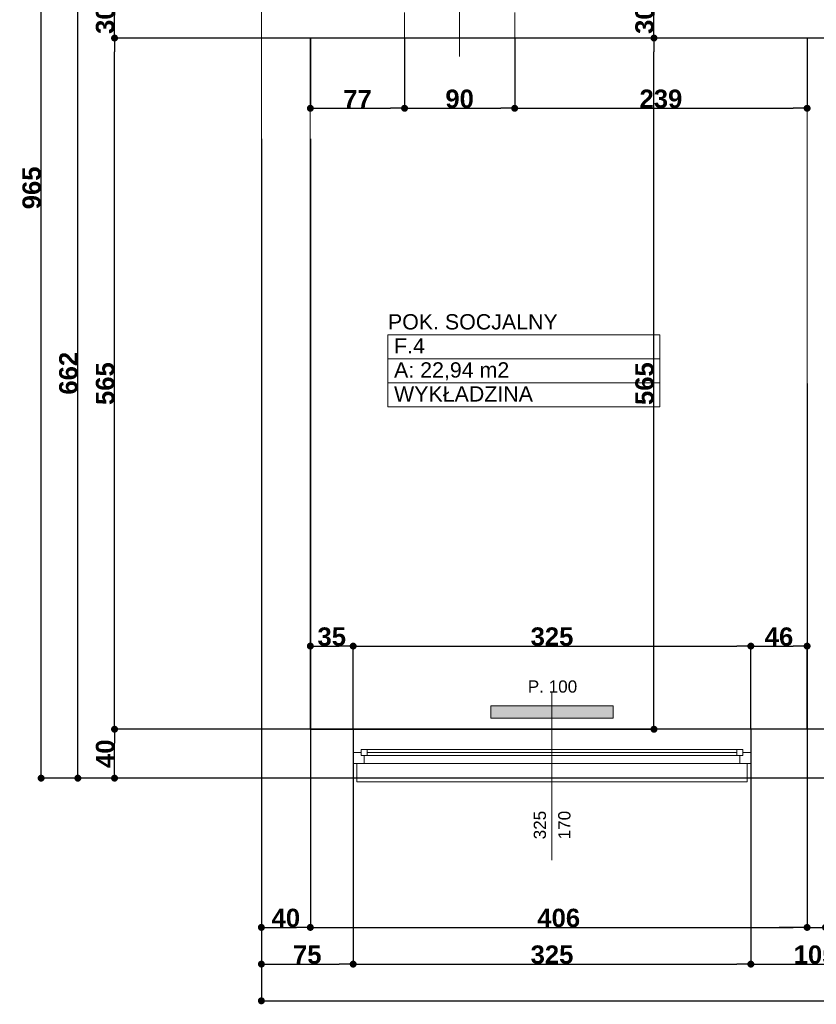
# Model space of a CAD drawing. Header units: millimetres. Extents: x 183299 to 1018155, y -286688 to 171278.
# Tile 68 of 100: x 422283 to 428793, y -105475 to -97426. Entities that reach past the tile are written whole.
import ezdxf
from ezdxf.enums import TextEntityAlignment as Align

# ---------------------------------------------------------------- set-up
doc = ezdxf.new("R2010")
doc.units = ezdxf.units.MM
doc.header["$MEASUREMENT"] = 0
doc.linetypes.add('Wipeout_Contour', pattern=[1000, 0, -1000])
for name, color, linetype in [('Elementy Modelu - Strefy', 7, 'Continuous'), ('inwentaryzacja_sciany', 7, 'Continuous'), ('Okna ArchiCADa', 7, 'Continuous'), ('Wymiarowanie - Ogólne', 7, 'Continuous'), ('Znaczniki Drzwi', 7, 'Continuous'), ('Znaczniki Okien', 7, 'Continuous')]:
    doc.layers.add(name, color=color, linetype=linetype)
for name, color, linetype, lineweight in [('Elementy Modelu - Strefy_Nr_Pióra__6', 250, 'Continuous', 18), ('grzejniki_Nr_Pióra__20', 1, 'Continuous', 0), ('inwentaryzacja_sciany_Nr_Pióra__1', 7, 'Continuous', 13), ('inwentaryzacja_wentylacja_Nr_Pióra__20', 1, 'Continuous', 0), ('Okna ArchiCADa_Nr_Pióra__1', 7, 'Continuous', 13), ('Znaczniki Drzwi_Nr_Pióra__1', 7, 'Continuous', 13), ('Znaczniki Drzwi_Nr_Pióra__7', 7, 'Continuous', 35), ('Znaczniki Okien_Nr_Pióra__1', 7, 'Continuous', 13), ('Znaczniki Okien_Nr_Pióra__7', 7, 'Continuous', 35)]:
    doc.layers.add(name, color=color, linetype=linetype, lineweight=lineweight)
doc.layers.add('Okna ArchiCADa_Nr_Pióra__23', color=7, linetype='Continuous', lineweight=20, true_color=0xff6600)
doc.layers.add('Okna ArchiCADa_Nr_Pióra__3', color=7, linetype='Continuous', lineweight=18, true_color=0xff6600)
doc.styles.add('GENERATED_STYLE_1', font='arial.ttf')
doc.styles.add('GENERATED_STYLE_2', font='arialbd.ttf')
doc.styles.get("Standard").update_dxf_attribs({"font": 'txt', "bigfont": 'BIGFONT.SHX'})
doc.dimstyles.new('GENERATED_STYLE__1', dxfattribs={"dimtxt": 150, "dimasz": 114, "dimexe": 0.18, "dimexo": 0, "dimgap": 0.09, "dimtad": 1, "dimtih": 1, "dimtoh": 1, "dimdec": 0, "dimlfac": 0.1, "dimzin": 0, "dimdsep": 46, "dimtxsty": 'GENERATED_STYLE_2', "dimblk": 'ARROWHEAD_11', "dimblk1": 'ARROWHEAD_11', "dimblk2": 'ARROWHEAD_11', "dimcen": 0.09, "dimclrd": 256, "dimclre": 256, "dimclrt": 256, "dimazin": 0, "dimtfac": 1, "dimtdec": 4, "dimtmove": 0, "dimatfit": 3, "dimfxl": 1, "dimtolj": 1, "dimtzin": 0, "dimarcsym": 0})
doc.dimstyles.new('GENERATED_STYLE__2', dxfattribs={"dimtxt": 150, "dimasz": 114, "dimexe": 0.18, "dimexo": 0, "dimgap": 0.09, "dimtad": 1, "dimdec": 0, "dimlfac": 0.1, "dimzin": 0, "dimdsep": 46, "dimtxsty": 'GENERATED_STYLE_2', "dimblk": 'ARROWHEAD_11', "dimblk1": 'ARROWHEAD_11', "dimblk2": 'ARROWHEAD_11', "dimcen": 0.09, "dimclrd": 256, "dimclre": 256, "dimclrt": 256, "dimazin": 0, "dimtfac": 1, "dimtdec": 4, "dimtmove": 0, "dimatfit": 3, "dimfxl": 1, "dimtolj": 1, "dimtzin": 0, "dimarcsym": 0})

# ---------------------------------------------------------------- blocks, each defined once
blk = doc.blocks.new('POK. SOCJALNY                  _F.4_139_2', base_point=(251060.7, -100297.8))
at = {"layer": 'Elementy Modelu - Strefy_Nr_Pióra__6', "linetype": 'Continuous'}
for p, q in [((249949.2, -100101.3), (252172.1, -100101.3)), ((249949.2, -100297.8), (249949.2, -100101.3)), ((252172.1, -100101.3), (252172.1, -100297.8)), ((252172.1, -100297.8), (249949.2, -100297.8)), ((249949.2, -100297.8), (252172.1, -100297.8)), ((249949.2, -100494.2), (249949.2, -100297.8)), ((252172.1, -100297.8), (252172.1, -100494.2)), ((252172.1, -100494.2), (249949.2, -100494.2)), ((249949.2, -100494.2), (252172.1, -100494.2)), ((249949.2, -100690.6), (249949.2, -100494.2)), ((252172.1, -100494.2), (252172.1, -100690.6)), ((252172.1, -100690.6), (249949.2, -100690.6))]:
    blk.add_line(p, q, dxfattribs=at)
at = {"linetype": 'Continuous', "flags": 1}
for tag in ['ROOM_AREA', 'ROOM_PERIM', 'ROOM_WALLS_SURF', 'ROOM_DOORS_SURF', 'ROOM_WINDS_SURF', 'ROOM_BASELEV', 'ROOM_HEIGHT', 'ROOM_NET_AREA', 'ROOM_REDUCED_AREA', 'ROOM_CALC_AREA', 'ROOM_VOLUME']:
    blk.add_attdef(tag, text='', height=2000, dxfattribs=at).set_placement((251060.7, -101330.9), align=Align.BOTTOM_LEFT)
at = {"layer": 'Elementy Modelu - Strefy_Nr_Pióra__6', "linetype": 'Continuous', "insert": (249999.2, -100326.3), "char_height": 125, "attachment_point": 1, "style": 'GENERATED_STYLE_1'}
blk.add_mtext('{A: 22,94 m2}', dxfattribs=at)
at = {"layer": 'Elementy Modelu - Strefy_Nr_Pióra__6', "style": 'GENERATED_STYLE_1'}
for tag, p in [('ROOM_NAME', (249949.2, -100095.4)), ('ROOM_NUMBER', (249999.2, -100291.9)), ('basec', (249999.2, -100684.7))]:
    blk.add_attdef(tag, text='', height=125, dxfattribs=at).set_placement(p, align=Align.BOTTOM_LEFT)
blk = doc.blocks.new('O1 rozwierane 12_100')
at = {"layer": 'Okna ArchiCADa_Nr_Pióra__1', "linetype": 'Continuous'}
for p, q in [((-1625, 0), (-1625, -90)), ((-1595, 0), (-1625, 0)), ((1595, 0), (1625, 0)), ((1625, 0), (1625, -90))]:
    blk.add_line(p, q, dxfattribs=at)
at = {"layer": 'Okna ArchiCADa_Nr_Pióra__23', "linetype": 'Continuous'}
for p, q in [((-1625, 0), (-1625, -90)), ((1625, -90), (1625, 0))]:
    blk.add_line(p, q, dxfattribs=at)
at = {"layer": 'Okna ArchiCADa_Nr_Pióra__3', "linetype": 'Continuous'}
for p, q in [((-1595, 120), (-1595, 150)), ((-1595, 150), (1595, 150)), ((-1595, 120), (1595, 120)), ((1595, 150), (1595, 120)), ((-1625, -280), (1625, -280)), ((-1625, -280), (1625, -280))]:
    blk.add_line(p, q, dxfattribs=at)
at = {"linetype": 'Wipeout_Contour', "ltscale": 12192.360797}
blk.add_wipeout([(1510, -115), (1510, -65), (1535, -65), (1535, 0), (-1535, 0), (-1535, -65), (-1510, -65), (-1510, -115)], dxfattribs=at).dxf.layer = 'Okna ArchiCADa'
at = {"layer": 'Okna ArchiCADa_Nr_Pióra__23', "linetype": 'Continuous'}
for p, q in [((-1535, 0), (-1625, 0)), ((-1535, -65), (-1535, 0)), ((1625, 0), (1535, 0)), ((1535, 0), (1535, -65)), ((-1560, -90), (-1560, -65)), ((-1560, -65), (-1535, -65)), ((-1510, -65), (-1560, -65)), ((-1560, -65), (-1560, -115)), ((-1510, -115), (-1510, -65)), ((1560, -65), (1510, -65)), ((1510, -65), (1510, -115)), ((1535, -65), (1560, -65)), ((1560, -65), (1560, -90)), ((1560, -115), (1560, -65)), ((-1625, -90), (-1560, -90)), ((-1560, -115), (-1510, -115)), ((1510, -115), (1560, -115)), ((1560, -90), (1625, -90))]:
    blk.add_line(p, q, dxfattribs=at)
at = {"layer": 'Okna ArchiCADa_Nr_Pióra__3', "linetype": 'Continuous'}
for p, q in [((1535, 0), (-1535, 0)), ((-1510, -65), (1510, -65)), ((-1510, -90), (1510, -90)), ((-1510, -115), (1510, -115)), ((-1510, -115), (1510, -115))]:
    blk.add_line(p, q, dxfattribs=at)
blk = doc.blocks.new('Znacznik O 12_116')
at = {"layer": 'Znaczniki Okien_Nr_Pióra__1', "linetype": 'Continuous'}
blk.add_line((0, 671.4), (0, -700), dxfattribs=at)
at = {"layer": 'Znaczniki Okien_Nr_Pióra__7', "linetype": 'Continuous', "char_height": 100, "attachment_point": 7, "style": 'GENERATED_STYLE_1'}
for s, insert, rotation in [('{170}', (-152.1, 500), 270), ('{325}', (47.9, 500), 270), ('{P. 100}', (197.9, -697.9), 180)]:
    blk.add_mtext(s, dxfattribs=dict(at, insert=insert, rotation=rotation))
blk = doc.blocks.new('Ściana_704_2', base_point=(265565.1, -103325.8))
at = {"layer": 'inwentaryzacja_sciany_Nr_Pióra__1', "linetype": 'Continuous'}
for p, q in [((249665.1, -103325.8), (249315.1, -103325.8)), ((249665.1, -103515.8), (249665.1, -103325.8)), ((252915.1, -103515.8), (252915.1, -103325.8)), ((253375.1, -103325.8), (252915.1, -103325.8)), ((249665.1, -103605.8), (249665.1, -103515.8)), ((252915.1, -103605.8), (252915.1, -103515.8)), ((249695.1, -103605.8), (249665.1, -103605.8)), ((249695.1, -103725.8), (249695.1, -103605.8)), ((252885.1, -103725.8), (252885.1, -103605.8)), ((252885.1, -103605.8), (252915.1, -103605.8)), ((248915.1, -103725.8), (249695.1, -103725.8)), ((252885.1, -103725.8), (253995.1, -103725.8))]:
    blk.add_line(p, q, dxfattribs=at)
at = {"layer": 'Okna ArchiCADa', "linetype": 'Continuous', "xscale": -1, "rotation": 180}
blk.add_blockref('O1 rozwierane 12_100', (251290.1, -103605.8), dxfattribs=at)
at = {"layer": 'Znaczniki Okien', "rotation": 180}
blk.add_blockref('Znacznik O 12_116', (251290.1, -103725.8), dxfattribs=at)
blk = doc.blocks.new('Ściana_707_2', base_point=(248915.1, -103325.8))
at = {"layer": 'inwentaryzacja_sciany_Nr_Pióra__1', "linetype": 'Continuous'}
for p, q in [((248915.1, -97075.8), (248915.1, -103725.8)), ((249315.1, -103325.8), (249315.1, -97675.8))]:
    blk.add_line(p, q, dxfattribs=at)
blk = doc.blocks.new('Znacznik O 12_257')
at = {"layer": 'Znaczniki Drzwi_Nr_Pióra__1', "linetype": 'Continuous'}
blk.add_line((0, 421.4), (0, -450), dxfattribs=at)
at = {"layer": 'Znaczniki Drzwi_Nr_Pióra__7', "linetype": 'Continuous', "char_height": 100, "attachment_point": 7, "rotation": 90, "style": 'GENERATED_STYLE_1'}
for s, insert in [('{90}', (-47.9, 48.2)), ('{210}', (152.1, -27.7))]:
    blk.add_mtext(s, dxfattribs=dict(at, insert=insert))
blk = doc.blocks.new('Ściana_709_2', base_point=(248915.1, -97675.8))
at = {"layer": 'inwentaryzacja_sciany_Nr_Pióra__1', "linetype": 'Continuous'}
for p, q in [((250085.1, -97465.8), (250085.1, -97675.8)), ((250985.1, -97465.8), (250985.1, -97675.8)), ((249315.1, -97675.8), (250085.1, -97675.8)), ((250985.1, -97675.8), (253375.1, -97675.8))]:
    blk.add_line(p, q, dxfattribs=at)
at = {"layer": 'Znaczniki Drzwi'}
blk.add_blockref('Znacznik O 12_257', (250535.1, -97375.8), dxfattribs=at)
blk = doc.blocks.new('Ściana_712_2', base_point=(253525.1, -103325.8))
at = {"layer": 'inwentaryzacja_sciany_Nr_Pióra__1', "linetype": 'Continuous'}
for p, q in [((253375.1, -97675.8), (253375.1, -103325.8)), ((253525.1, -103325.8), (253525.1, -97675.8))]:
    blk.add_line(p, q, dxfattribs=at)
blk = doc.blocks.new('ARROWHEAD_11')
at = {"linetype": 'Continuous'}
blk.add_line((0, 0), (-1, 0), dxfattribs=at)
at = {"linetype": 'Continuous', "const_width": 0.25, "flags": 128}
blk.add_lwpolyline([(-0.125, 0, 1), (0.125, 0, 1)], format="xyb", close=True, dxfattribs=at)
blk = doc.blocks.new('*D5237')
at = {"layer": 'Defpoints', "color": 0}
for p in [(424258, -98401.3), (424658, -98401.3), (424658, -104846.3)]:
    blk.add_point(p, dxfattribs=at)
at = {"layer": 'Wymiarowanie - Ogólne', "linetype": 'Continuous', "lineweight": -2}
for p, q in [((424258, -98401.3), (424258, -104846.5)), ((424658, -98401.3), (424658, -104846.5)), ((424372, -104846.3), (424544, -104846.3))]:
    blk.add_line(p, q, dxfattribs=at)
at = {"layer": 'Wymiarowanie - Ogólne', "lineweight": -2, "xscale": 114, "yscale": 114, "zscale": 114, "rotation": 180}
blk.add_blockref('ARROWHEAD_11', (424258, -104846.3), dxfattribs=at)
at = {"layer": 'Wymiarowanie - Ogólne', "lineweight": -2, "xscale": 114, "yscale": 114, "zscale": 114}
blk.add_blockref('ARROWHEAD_11', (424658, -104846.3), dxfattribs=at)
at = {"layer": 'Wymiarowanie - Ogólne', "insert": (424458, -104769.7), "char_height": 150, "attachment_point": 5, "style": 'GENERATED_STYLE_2'}
blk.add_mtext('\\A1;40', dxfattribs=at)
blk = doc.blocks.new('*D5238')
at = {"layer": 'Defpoints', "color": 0}
for p in [(424658, -98401.3), (428718, -100401.3), (428718, -104846.3)]:
    blk.add_point(p, dxfattribs=at)
at = {"layer": 'Wymiarowanie - Ogólne', "linetype": 'Continuous', "lineweight": -2}
for p, q in [((424658, -98401.3), (424658, -104846.5)), ((428718, -100401.3), (428718, -104846.5)), ((424772, -104846.3), (428604, -104846.3))]:
    blk.add_line(p, q, dxfattribs=at)
at = {"layer": 'Wymiarowanie - Ogólne', "lineweight": -2, "xscale": 114, "yscale": 114, "zscale": 114, "rotation": 180}
blk.add_blockref('ARROWHEAD_11', (424658, -104846.3), dxfattribs=at)
at = {"layer": 'Wymiarowanie - Ogólne', "lineweight": -2, "xscale": 114, "yscale": 114, "zscale": 114}
blk.add_blockref('ARROWHEAD_11', (428718, -104846.3), dxfattribs=at)
at = {"layer": 'Wymiarowanie - Ogólne', "insert": (426688, -104769.7), "char_height": 150, "attachment_point": 5, "style": 'GENERATED_STYLE_2'}
blk.add_mtext('\\A1;406', dxfattribs=at)
blk = doc.blocks.new('*D5239')
at = {"layer": 'Defpoints', "color": 0}
for p in [(428718, -100401.3), (428868, -100401.3), (428868, -104846.3)]:
    blk.add_point(p, dxfattribs=at)
at = {"layer": 'Wymiarowanie - Ogólne', "linetype": 'Continuous', "lineweight": -2}
for p, q in [((428718, -100401.3), (428718, -104846.5)), ((428868, -100401.3), (428868, -104846.5)), ((428604, -104846.3), (428490, -104846.3)), ((428718, -104846.3), (428868, -104846.3)), ((428982, -104846.3), (429306.1, -104846.3))]:
    blk.add_line(p, q, dxfattribs=at)
at = {"layer": 'Wymiarowanie - Ogólne', "lineweight": -2, "xscale": 114, "yscale": 114, "zscale": 114}
blk.add_blockref('ARROWHEAD_11', (428718, -104846.3), dxfattribs=at)
at = {"layer": 'Wymiarowanie - Ogólne', "lineweight": -2, "xscale": 114, "yscale": 114, "zscale": 114, "rotation": 180}
blk.add_blockref('ARROWHEAD_11', (428868, -104846.3), dxfattribs=at)
at = {"layer": 'Wymiarowanie - Ogólne', "insert": (429201, -104769.7), "char_height": 150, "attachment_point": 5, "style": 'GENERATED_STYLE_2'}
blk.add_mtext('\\A1;15', dxfattribs=at)
blk = doc.blocks.new('*D5246')
at = {"layer": 'Defpoints', "color": 0}
for p in [(425008, -103226.3), (424258, -103626.3), (425008, -105146.3)]:
    blk.add_point(p, dxfattribs=at)
at = {"layer": 'Wymiarowanie - Ogólne', "linetype": 'Continuous', "lineweight": -2}
for p, q in [((425008, -103226.3), (425008, -105146.5)), ((424258, -103626.3), (424258, -105146.5)), ((424372, -105146.3), (424894, -105146.3))]:
    blk.add_line(p, q, dxfattribs=at)
at = {"layer": 'Wymiarowanie - Ogólne', "lineweight": -2, "xscale": 114, "yscale": 114, "zscale": 114, "rotation": 180}
blk.add_blockref('ARROWHEAD_11', (424258, -105146.3), dxfattribs=at)
at = {"layer": 'Wymiarowanie - Ogólne', "lineweight": -2, "xscale": 114, "yscale": 114, "zscale": 114}
blk.add_blockref('ARROWHEAD_11', (425008, -105146.3), dxfattribs=at)
at = {"layer": 'Wymiarowanie - Ogólne', "insert": (424633, -105070), "char_height": 150, "attachment_point": 5, "style": 'GENERATED_STYLE_2'}
blk.add_mtext('\\A1;75', dxfattribs=at)
blk = doc.blocks.new('*D5247')
at = {"layer": 'Defpoints', "color": 0}
for p in [(425008, -103226.3), (428258, -103226.3), (428258, -105146.3)]:
    blk.add_point(p, dxfattribs=at)
at = {"layer": 'Wymiarowanie - Ogólne', "linetype": 'Continuous', "lineweight": -2}
for p, q in [((425008, -103226.3), (425008, -105146.5)), ((428258, -103226.3), (428258, -105146.5)), ((425122, -105146.3), (428144, -105146.3))]:
    blk.add_line(p, q, dxfattribs=at)
at = {"layer": 'Wymiarowanie - Ogólne', "lineweight": -2, "xscale": 114, "yscale": 114, "zscale": 114, "rotation": 180}
blk.add_blockref('ARROWHEAD_11', (425008, -105146.3), dxfattribs=at)
at = {"layer": 'Wymiarowanie - Ogólne', "lineweight": -2, "xscale": 114, "yscale": 114, "zscale": 114}
blk.add_blockref('ARROWHEAD_11', (428258, -105146.3), dxfattribs=at)
at = {"layer": 'Wymiarowanie - Ogólne', "insert": (426633, -105069.7), "char_height": 150, "attachment_point": 5, "style": 'GENERATED_STYLE_2'}
blk.add_mtext('\\A1;325', dxfattribs=at)
blk = doc.blocks.new('*D5248')
at = {"layer": 'Defpoints', "color": 0}
for p in [(428258, -103226.3), (429308, -103226.3), (429308, -105146.3)]:
    blk.add_point(p, dxfattribs=at)
at = {"layer": 'Wymiarowanie - Ogólne', "linetype": 'Continuous', "lineweight": -2}
for p, q in [((428258, -103226.3), (428258, -105146.5)), ((429308, -103226.3), (429308, -105146.5)), ((428372, -105146.3), (429194, -105146.3))]:
    blk.add_line(p, q, dxfattribs=at)
at = {"layer": 'Wymiarowanie - Ogólne', "lineweight": -2, "xscale": 114, "yscale": 114, "zscale": 114, "rotation": 180}
blk.add_blockref('ARROWHEAD_11', (428258, -105146.3), dxfattribs=at)
at = {"layer": 'Wymiarowanie - Ogólne', "lineweight": -2, "xscale": 114, "yscale": 114, "zscale": 114}
blk.add_blockref('ARROWHEAD_11', (429308, -105146.3), dxfattribs=at)
at = {"layer": 'Wymiarowanie - Ogólne', "insert": (428783, -105069.7), "char_height": 150, "attachment_point": 5, "style": 'GENERATED_STYLE_2'}
blk.add_mtext('\\A1;105', dxfattribs=at)
blk = doc.blocks.new('*D5255')
at = {"layer": 'Defpoints', "color": 0}
for p in [(424258, -103626.3), (440508, -103626.3), (440508, -105446.3)]:
    blk.add_point(p, dxfattribs=at)
at = {"layer": 'Wymiarowanie - Ogólne', "linetype": 'Continuous', "lineweight": -2}
for p, q in [((424258, -103626.3), (424258, -105446.5)), ((440508, -103626.3), (440508, -105446.5)), ((424372, -105446.3), (440394, -105446.3))]:
    blk.add_line(p, q, dxfattribs=at)
at = {"layer": 'Wymiarowanie - Ogólne', "lineweight": -2, "xscale": 114, "yscale": 114, "zscale": 114, "rotation": 180}
blk.add_blockref('ARROWHEAD_11', (424258, -105446.3), dxfattribs=at)
at = {"layer": 'Wymiarowanie - Ogólne', "lineweight": -2, "xscale": 114, "yscale": 114, "zscale": 114}
blk.add_blockref('ARROWHEAD_11', (440508, -105446.3), dxfattribs=at)
at = {"layer": 'Wymiarowanie - Ogólne', "insert": (432383, -105369.7), "char_height": 150, "attachment_point": 5, "style": 'GENERATED_STYLE_2'}
blk.add_mtext('\\A1;1625', dxfattribs=at)
blk = doc.blocks.new('*D5302')
at = {"layer": 'Defpoints', "color": 0}
for p in [(423058, -103226.3), (432583, -103226.3), (432583, -103626.3)]:
    blk.add_point(p, dxfattribs=at)
at = {"layer": 'Wymiarowanie - Ogólne', "linetype": 'Continuous', "lineweight": -2}
for p, q in [((432583, -103226.3), (423057.8, -103226.3)), ((423058, -103512.3), (423058, -103340.3)), ((432583, -103626.3), (423057.8, -103626.3))]:
    blk.add_line(p, q, dxfattribs=at)
at = {"layer": 'Wymiarowanie - Ogólne', "lineweight": -2, "xscale": 114, "yscale": 114, "zscale": 114}
for p, rotation in [((423058, -103226.3), 90), ((423058, -103626.3), 270)]:
    blk.add_blockref('ARROWHEAD_11', p, dxfattribs=dict(at, rotation=rotation))
at = {"layer": 'Wymiarowanie - Ogólne', "insert": (422981.4, -103426.3), "char_height": 150, "attachment_point": 5, "rotation": 90, "style": 'GENERATED_STYLE_2'}
blk.add_mtext('\\A1;40', dxfattribs=at)
blk = doc.blocks.new('*D5303')
at = {"layer": 'Defpoints', "color": 0}
for p in [(423058, -97576.3), (430803, -97576.3), (432583, -103226.3)]:
    blk.add_point(p, dxfattribs=at)
at = {"layer": 'Wymiarowanie - Ogólne', "linetype": 'Continuous', "lineweight": -2}
for p, q in [((430803, -97576.3), (423057.8, -97576.3)), ((423058, -103112.3), (423058, -97690.3)), ((432583, -103226.3), (423057.8, -103226.3))]:
    blk.add_line(p, q, dxfattribs=at)
at = {"layer": 'Wymiarowanie - Ogólne', "lineweight": -2, "xscale": 114, "yscale": 114, "zscale": 114}
for p, rotation in [((423058, -97576.3), 90), ((423058, -103226.3), 270)]:
    blk.add_blockref('ARROWHEAD_11', p, dxfattribs=dict(at, rotation=rotation))
at = {"layer": 'Wymiarowanie - Ogólne', "insert": (422981.4, -100401.3), "char_height": 150, "attachment_point": 5, "rotation": 90, "style": 'GENERATED_STYLE_2'}
blk.add_mtext('\\A1;565', dxfattribs=at)
blk = doc.blocks.new('*D5304')
at = {"layer": 'Defpoints', "color": 0}
for p in [(423058, -97276.3), (430803, -97276.3), (430803, -97576.3)]:
    blk.add_point(p, dxfattribs=at)
at = {"layer": 'Wymiarowanie - Ogólne', "linetype": 'Continuous', "lineweight": -2}
for p, q in [((430803, -97276.3), (423057.8, -97276.3)), ((423058, -97462.3), (423058, -97390.3)), ((430803, -97576.3), (423057.8, -97576.3))]:
    blk.add_line(p, q, dxfattribs=at)
at = {"layer": 'Wymiarowanie - Ogólne', "lineweight": -2, "xscale": 114, "yscale": 114, "zscale": 114}
for p, rotation in [((423058, -97276.3), 90), ((423058, -97576.3), 270)]:
    blk.add_blockref('ARROWHEAD_11', p, dxfattribs=dict(at, rotation=rotation))
at = {"layer": 'Wymiarowanie - Ogólne', "insert": (422981.4, -97426.3), "char_height": 150, "attachment_point": 5, "rotation": 90, "style": 'GENERATED_STYLE_2'}
blk.add_mtext('\\A1;30', dxfattribs=at)
blk = doc.blocks.new('*D5306')
at = {"layer": 'Defpoints', "color": 0}
for p in [(422758, -97006.3), (424658, -97006.3), (424258, -103626.3)]:
    blk.add_point(p, dxfattribs=at)
at = {"layer": 'Wymiarowanie - Ogólne', "linetype": 'Continuous', "lineweight": -2}
for p, q in [((424658, -97006.3), (422757.8, -97006.3)), ((422758, -103512.3), (422758, -97120.3)), ((424258, -103626.3), (422757.8, -103626.3))]:
    blk.add_line(p, q, dxfattribs=at)
at = {"layer": 'Wymiarowanie - Ogólne', "lineweight": -2, "xscale": 114, "yscale": 114, "zscale": 114}
for p, rotation in [((422758, -97006.3), 90), ((422758, -103626.3), 270)]:
    blk.add_blockref('ARROWHEAD_11', p, dxfattribs=dict(at, rotation=rotation))
at = {"layer": 'Wymiarowanie - Ogólne', "insert": (422681.4, -100316.3), "char_height": 150, "attachment_point": 5, "rotation": 90, "style": 'GENERATED_STYLE_2'}
blk.add_mtext('\\A1;662', dxfattribs=at)
blk = doc.blocks.new('*D5309')
at = {"layer": 'Defpoints', "color": 0}
for p in [(422458, -93976.3), (424258, -93976.3), (424258, -103626.3)]:
    blk.add_point(p, dxfattribs=at)
at = {"layer": 'Wymiarowanie - Ogólne', "linetype": 'Continuous', "lineweight": -2}
for p, q in [((424258, -93976.3), (422457.8, -93976.3)), ((422458, -103512.3), (422458, -94090.3)), ((424258, -103626.3), (422457.8, -103626.3))]:
    blk.add_line(p, q, dxfattribs=at)
at = {"layer": 'Wymiarowanie - Ogólne', "lineweight": -2, "xscale": 114, "yscale": 114, "zscale": 114}
for p, rotation in [((422458, -93976.3), 90), ((422458, -103626.3), 270)]:
    blk.add_blockref('ARROWHEAD_11', p, dxfattribs=dict(at, rotation=rotation))
at = {"layer": 'Wymiarowanie - Ogólne', "insert": (422381.2, -98801.3), "char_height": 150, "attachment_point": 5, "rotation": 90, "style": 'GENERATED_STYLE_2'}
blk.add_mtext('\\A1;965', dxfattribs=at)
blk = doc.blocks.new('*D6530')
at = {"layer": 'Defpoints', "color": 0}
for p in [(427466.4, -97576.3), (430803, -97576.3), (424658, -103226.3)]:
    blk.add_point(p, dxfattribs=at)
at = {"layer": 'Wymiarowanie - Ogólne', "linetype": 'Continuous', "lineweight": -2}
for p, q in [((430803, -97576.3), (427466.2, -97576.3)), ((427466.4, -103112.3), (427466.4, -97690.3)), ((424658, -103226.3), (427466.6, -103226.3))]:
    blk.add_line(p, q, dxfattribs=at)
at = {"layer": 'Wymiarowanie - Ogólne', "lineweight": -2, "xscale": 114, "yscale": 114, "zscale": 114}
for p, rotation in [((427466.4, -97576.3), 90), ((427466.4, -103226.3), 270)]:
    blk.add_blockref('ARROWHEAD_11', p, dxfattribs=dict(at, rotation=rotation))
at = {"layer": 'Wymiarowanie - Ogólne', "insert": (427389.8, -100401.3), "char_height": 150, "attachment_point": 5, "rotation": 90, "style": 'GENERATED_STYLE_2'}
blk.add_mtext('\\A1;565', dxfattribs=at)
blk = doc.blocks.new('*D6531')
at = {"layer": 'Defpoints', "color": 0}
for p in [(427466.4, -97276.3), (430803, -97276.3), (430803, -97576.3)]:
    blk.add_point(p, dxfattribs=at)
at = {"layer": 'Wymiarowanie - Ogólne', "linetype": 'Continuous', "lineweight": -2}
for p, q in [((430803, -97276.3), (427466.2, -97276.3)), ((427466.4, -97462.3), (427466.4, -97390.3)), ((430803, -97576.3), (427466.2, -97576.3))]:
    blk.add_line(p, q, dxfattribs=at)
at = {"layer": 'Wymiarowanie - Ogólne', "lineweight": -2, "xscale": 114, "yscale": 114, "zscale": 114}
for p, rotation in [((427466.4, -97276.3), 90), ((427466.4, -97576.3), 270)]:
    blk.add_blockref('ARROWHEAD_11', p, dxfattribs=dict(at, rotation=rotation))
at = {"layer": 'Wymiarowanie - Ogólne', "insert": (427389.8, -97426.3), "char_height": 150, "attachment_point": 5, "rotation": 90, "style": 'GENERATED_STYLE_2'}
blk.add_mtext('\\A1;30', dxfattribs=at)
blk = doc.blocks.new('*D6575')
at = {"layer": 'Defpoints', "color": 0}
for p in [(424658, -97576.3), (425428, -97576.3), (425428, -98150.5)]:
    blk.add_point(p, dxfattribs=at)
at = {"layer": 'Wymiarowanie - Ogólne', "linetype": 'Continuous', "lineweight": -2}
for p, q in [((424658, -97576.3), (424658, -98150.7)), ((425428, -97576.3), (425428, -98150.7)), ((424772, -98150.5), (425314, -98150.5))]:
    blk.add_line(p, q, dxfattribs=at)
at = {"layer": 'Wymiarowanie - Ogólne', "lineweight": -2, "xscale": 114, "yscale": 114, "zscale": 114, "rotation": 180}
blk.add_blockref('ARROWHEAD_11', (424658, -98150.5), dxfattribs=at)
at = {"layer": 'Wymiarowanie - Ogólne', "lineweight": -2, "xscale": 114, "yscale": 114, "zscale": 114}
blk.add_blockref('ARROWHEAD_11', (425428, -98150.5), dxfattribs=at)
at = {"layer": 'Wymiarowanie - Ogólne', "insert": (425043, -98075.4), "char_height": 150, "attachment_point": 5, "style": 'GENERATED_STYLE_2'}
blk.add_mtext('\\A1;77', dxfattribs=at)
blk = doc.blocks.new('*D6576')
at = {"layer": 'Defpoints', "color": 0}
for p in [(425428, -97576.3), (426328, -97576.3), (426328, -98150.5)]:
    blk.add_point(p, dxfattribs=at)
at = {"layer": 'Wymiarowanie - Ogólne', "linetype": 'Continuous', "lineweight": -2}
for p, q in [((425428, -97576.3), (425428, -98150.7)), ((426328, -97576.3), (426328, -98150.7)), ((425542, -98150.5), (426214, -98150.5))]:
    blk.add_line(p, q, dxfattribs=at)
at = {"layer": 'Wymiarowanie - Ogólne', "lineweight": -2, "xscale": 114, "yscale": 114, "zscale": 114, "rotation": 180}
blk.add_blockref('ARROWHEAD_11', (425428, -98150.5), dxfattribs=at)
at = {"layer": 'Wymiarowanie - Ogólne', "lineweight": -2, "xscale": 114, "yscale": 114, "zscale": 114}
blk.add_blockref('ARROWHEAD_11', (426328, -98150.5), dxfattribs=at)
at = {"layer": 'Wymiarowanie - Ogólne', "insert": (425878, -98073.8), "char_height": 150, "attachment_point": 5, "style": 'GENERATED_STYLE_2'}
blk.add_mtext('\\A1;90', dxfattribs=at)
blk = doc.blocks.new('*D6577')
at = {"layer": 'Defpoints', "color": 0}
for p in [(426328, -97576.3), (428718, -97576.3), (428718, -98150.5)]:
    blk.add_point(p, dxfattribs=at)
at = {"layer": 'Wymiarowanie - Ogólne', "linetype": 'Continuous', "lineweight": -2}
for p, q in [((426328, -97576.3), (426328, -98150.7)), ((428718, -97576.3), (428718, -98150.7)), ((426442, -98150.5), (428604, -98150.5))]:
    blk.add_line(p, q, dxfattribs=at)
at = {"layer": 'Wymiarowanie - Ogólne', "lineweight": -2, "xscale": 114, "yscale": 114, "zscale": 114, "rotation": 180}
blk.add_blockref('ARROWHEAD_11', (426328, -98150.5), dxfattribs=at)
at = {"layer": 'Wymiarowanie - Ogólne', "lineweight": -2, "xscale": 114, "yscale": 114, "zscale": 114}
blk.add_blockref('ARROWHEAD_11', (428718, -98150.5), dxfattribs=at)
at = {"layer": 'Wymiarowanie - Ogólne', "insert": (427523, -98073.8), "char_height": 150, "attachment_point": 5, "style": 'GENERATED_STYLE_2'}
blk.add_mtext('\\A1;239', dxfattribs=at)
blk = doc.blocks.new('*D6595')
at = {"layer": 'Defpoints', "color": 0}
for p in [(425008, -102546.7), (424658, -103226.3), (425008, -103226.3)]:
    blk.add_point(p, dxfattribs=at)
at = {"layer": 'Wymiarowanie - Ogólne', "linetype": 'Continuous', "lineweight": -2}
for p, q in [((424658, -103226.3), (424658, -102546.6)), ((424772, -102546.7), (424894, -102546.7)), ((425008, -103226.3), (425008, -102546.6))]:
    blk.add_line(p, q, dxfattribs=at)
at = {"layer": 'Wymiarowanie - Ogólne', "lineweight": -2, "xscale": 114, "yscale": 114, "zscale": 114, "rotation": 180}
blk.add_blockref('ARROWHEAD_11', (424658, -102546.7), dxfattribs=at)
at = {"layer": 'Wymiarowanie - Ogólne', "lineweight": -2, "xscale": 114, "yscale": 114, "zscale": 114}
blk.add_blockref('ARROWHEAD_11', (425008, -102546.7), dxfattribs=at)
at = {"layer": 'Wymiarowanie - Ogólne', "insert": (424833, -102470.1), "char_height": 150, "attachment_point": 5, "style": 'GENERATED_STYLE_2'}
blk.add_mtext('\\A1;35', dxfattribs=at)
blk = doc.blocks.new('*D6596')
at = {"layer": 'Defpoints', "color": 0}
for p in [(428258, -102546.7), (425008, -103226.3), (428258, -103226.3)]:
    blk.add_point(p, dxfattribs=at)
at = {"layer": 'Wymiarowanie - Ogólne', "linetype": 'Continuous', "lineweight": -2}
for p, q in [((425008, -103226.3), (425008, -102546.6)), ((425122, -102546.7), (428144, -102546.7)), ((428258, -103226.3), (428258, -102546.6))]:
    blk.add_line(p, q, dxfattribs=at)
at = {"layer": 'Wymiarowanie - Ogólne', "lineweight": -2, "xscale": 114, "yscale": 114, "zscale": 114, "rotation": 180}
blk.add_blockref('ARROWHEAD_11', (425008, -102546.7), dxfattribs=at)
at = {"layer": 'Wymiarowanie - Ogólne', "lineweight": -2, "xscale": 114, "yscale": 114, "zscale": 114}
blk.add_blockref('ARROWHEAD_11', (428258, -102546.7), dxfattribs=at)
at = {"layer": 'Wymiarowanie - Ogólne', "insert": (426633, -102470.1), "char_height": 150, "attachment_point": 5, "style": 'GENERATED_STYLE_2'}
blk.add_mtext('\\A1;325', dxfattribs=at)
blk = doc.blocks.new('*D6597')
at = {"layer": 'Defpoints', "color": 0}
for p in [(428718, -102546.7), (428258, -103226.3), (428718, -103226.3)]:
    blk.add_point(p, dxfattribs=at)
at = {"layer": 'Wymiarowanie - Ogólne', "linetype": 'Continuous', "lineweight": -2}
for p, q in [((428258, -103226.3), (428258, -102546.6)), ((428372, -102546.7), (428604, -102546.7)), ((428718, -103226.3), (428718, -102546.6))]:
    blk.add_line(p, q, dxfattribs=at)
at = {"layer": 'Wymiarowanie - Ogólne', "lineweight": -2, "xscale": 114, "yscale": 114, "zscale": 114, "rotation": 180}
blk.add_blockref('ARROWHEAD_11', (428258, -102546.7), dxfattribs=at)
at = {"layer": 'Wymiarowanie - Ogólne', "lineweight": -2, "xscale": 114, "yscale": 114, "zscale": 114}
blk.add_blockref('ARROWHEAD_11', (428718, -102546.7), dxfattribs=at)
at = {"layer": 'Wymiarowanie - Ogólne', "insert": (428488, -102470.1), "char_height": 150, "attachment_point": 5, "style": 'GENERATED_STYLE_2'}
blk.add_mtext('\\A1;46', dxfattribs=at)

msp = doc.modelspace()

# ---------------------------------------------------------------- hatches: boundary and pattern name
at = {"layer": 'inwentaryzacja_wentylacja_Nr_Pióra__20', "linetype": 'Continuous'}
msp.add_hatch(color=256, dxfattribs=at).paths.add_polyline_path([(426132.95206, -103036.32699), (426132.95206, -103136.32699), (427132.95206, -103136.32699), (427132.95206, -103036.32699)], flags=0)

# ---------------------------------------------------------------- block references
at = {"layer": 'Elementy Modelu - Strefy', "linetype": 'Continuous'}
ref = msp.add_blockref('POK. SOCJALNY                  _F.4_139_2', (426403.55245, -100198.32996), dxfattribs=at)
ref.add_attrib('ROOM_NAME', 'POK. SOCJALNY', dxfattribs={"layer": 'Elementy Modelu - Strefy_Nr_Pióra__6', "color": 5, "linetype": 'Continuous', "height": 125, "style": 'GENERATED_STYLE_1'}).set_placement((425292.12279, -99995.98761), align=Align.BOTTOM_LEFT)
ref.add_attrib('ROOM_NUMBER', 'F.4', dxfattribs={"layer": 'Elementy Modelu - Strefy_Nr_Pióra__6', "color": 5, "linetype": 'Continuous', "height": 125, "style": 'GENERATED_STYLE_1'}).set_placement((425342.12279, -100192.41618), align=Align.BOTTOM_LEFT)
ref.add_attrib('basec', 'WYKŁADZINA', dxfattribs={"layer": 'Elementy Modelu - Strefy_Nr_Pióra__6', "color": 5, "linetype": 'Continuous', "height": 125, "style": 'GENERATED_STYLE_1'}).set_placement((425342.12279, -100585.27332), align=Align.BOTTOM_LEFT)

# ---------------------------------------------------------------- dimensions: what is measured, and where the dimension line sits
at = {"layer": 'Wymiarowanie - Ogólne', "linetype": 'Continuous'}
dim = msp.add_linear_dim(base=(427466.39736, -97276.32699), p1=(430802.95206, -97576.32699), p2=(430802.95206, -97276.32699), angle=90, dimstyle='GENERATED_STYLE__2', dxfattribs=at)
dim.commit()
dim.dimension.update_dxf_attribs({"geometry": '*D6531', "text_midpoint": (427389.80736, -97426.32699)})
for base, p1, p2, picture, middle in [((426327.95206, -98150.5214), (425427.95206, -97576.32699), (426327.95206, -97576.32699), '*D6576', (425877.95206, -98073.7814)), ((428717.95206, -98150.5214), (426327.95206, -97576.32699), (428717.95206, -97576.32699), '*D6577', (427522.95206, -98073.7814))]:
    dim = msp.add_linear_dim(base=base, p1=p1, p2=p2, dimstyle='GENERATED_STYLE__1', dxfattribs=at)
    dim.commit()
    dim.dimension.update_dxf_attribs({"geometry": picture, "text_midpoint": middle})

# ---------------------------------------------------------------- next in the draw order: block references
at = {"layer": 'inwentaryzacja_sciany'}
msp.add_blockref('Ściana_704_2', (440907.95206, -103226.32699), dxfattribs=at)

# ---------------------------------------------------------------- next in the draw order: linework, layer by layer
at = {"layer": 'grzejniki_Nr_Pióra__20', "linetype": 'Continuous'}
for p, q in [((426132.95206, -103136.32699), (426132.95206, -103036.32699)), ((427132.95206, -103036.32699), (426132.95206, -103036.32699)), ((427132.95206, -103036.32699), (427132.95206, -103136.32699)), ((427132.95206, -103136.32699), (426132.95206, -103136.32699))]:
    msp.add_line(p, q, dxfattribs=at)

# ---------------------------------------------------------------- next in the draw order: block references
at = {"layer": 'inwentaryzacja_sciany'}
for name, p in [('Ściana_707_2', (424257.95206, -103226.32699)), ('Ściana_712_2', (428867.95206, -103226.32699))]:
    msp.add_blockref(name, p, dxfattribs=at)

# ---------------------------------------------------------------- next in the draw order: dimensions: what is measured, and where the dimension line sits
at = {"layer": 'Wymiarowanie - Ogólne', "linetype": 'Continuous'}
for base, p1, p2, picture, middle in [((428867.95206, -104846.32699), (428717.95206, -100401.32699), (428867.95206, -100401.32699), '*D5239', (429201.04206, -104769.73699)), ((428717.95206, -102546.73433), (428257.95206, -103226.32699), (428717.95206, -103226.32699), '*D6597', (428487.95206, -102470.14433)), ((429307.95206, -105146.32699), (428257.95206, -103226.32699), (429307.95206, -103226.32699), '*D5248', (428782.95206, -105069.73699))]:
    dim = msp.add_linear_dim(base=base, p1=p1, p2=p2, dimstyle='GENERATED_STYLE__1', dxfattribs=at)
    dim.commit()
    dim.dimension.update_dxf_attribs({"geometry": picture, "text_midpoint": middle})

# ---------------------------------------------------------------- next in the draw order: block references
at = {"layer": 'inwentaryzacja_sciany'}
msp.add_blockref('Ściana_709_2', (424257.95206, -97576.32699), dxfattribs=at)

# ---------------------------------------------------------------- next in the draw order: dimensions: what is measured, and where the dimension line sits
at = {"layer": 'Wymiarowanie - Ogólne', "linetype": 'Continuous'}
for base, p1, p2, picture, middle in [((422457.95206, -93976.32699), (424257.95206, -103626.32699), (424257.95206, -93976.32699), '*D5309', (422381.21206, -98801.32699)), ((422757.95206, -97006.32699), (424257.95206, -103626.32699), (424657.95206, -97006.32699), '*D5306', (422681.36206, -100316.32699)), ((423057.95206, -97276.32699), (430802.95206, -97576.32699), (430802.95206, -97276.32699), '*D5304', (422981.36206, -97426.32699)), ((423057.95206, -97576.32699), (432582.95206, -103226.32699), (430802.95206, -97576.32699), '*D5303', (422981.36206, -100401.32699)), ((427466.39736, -97576.32699), (424657.95206, -103226.32699), (430802.95206, -97576.32699), '*D6530', (427389.80736, -100401.32699)), ((423057.95206, -103226.32699), (432582.95206, -103626.32699), (432582.95206, -103226.32699), '*D5302', (422981.36206, -103426.32699))]:
    dim = msp.add_linear_dim(base=base, p1=p1, p2=p2, angle=90, dimstyle='GENERATED_STYLE__2', dxfattribs=at)
    dim.commit()
    dim.dimension.update_dxf_attribs({"geometry": picture, "text_midpoint": middle})
for base, p1, p2, picture, middle in [((425427.95206, -98150.5214), (424657.95206, -97576.32699), (425427.95206, -97576.32699), '*D6575', (425042.95206, -98075.4314)), ((424657.95206, -104846.32699), (424257.95206, -98401.32699), (424657.95206, -98401.32699), '*D5237', (424457.95206, -104769.73699)), ((428717.95206, -104846.32699), (424657.95206, -98401.32699), (428717.95206, -100401.32699), '*D5238', (426687.95206, -104769.73699)), ((425007.95206, -102546.73433), (424657.95206, -103226.32699), (425007.95206, -103226.32699), '*D6595', (424832.95206, -102470.14433)), ((428257.95206, -102546.73433), (425007.95206, -103226.32699), (428257.95206, -103226.32699), '*D6596', (426632.95206, -102470.14433)), ((425007.95206, -105146.32699), (424257.95206, -103626.32699), (425007.95206, -103226.32699), '*D5246', (424632.95206, -105069.96199)), ((428257.95206, -105146.32699), (425007.95206, -103226.32699), (428257.95206, -103226.32699), '*D5247', (426632.95206, -105069.73699)), ((440507.95206, -105446.32699), (424257.95206, -103626.32699), (440507.95206, -103626.32699), '*D5255', (432382.95206, -105369.73699))]:
    dim = msp.add_linear_dim(base=base, p1=p1, p2=p2, dimstyle='GENERATED_STYLE__1', dxfattribs=at)
    dim.commit()
    dim.dimension.update_dxf_attribs({"geometry": picture, "text_midpoint": middle})

doc.saveas('drawing.dxf')
